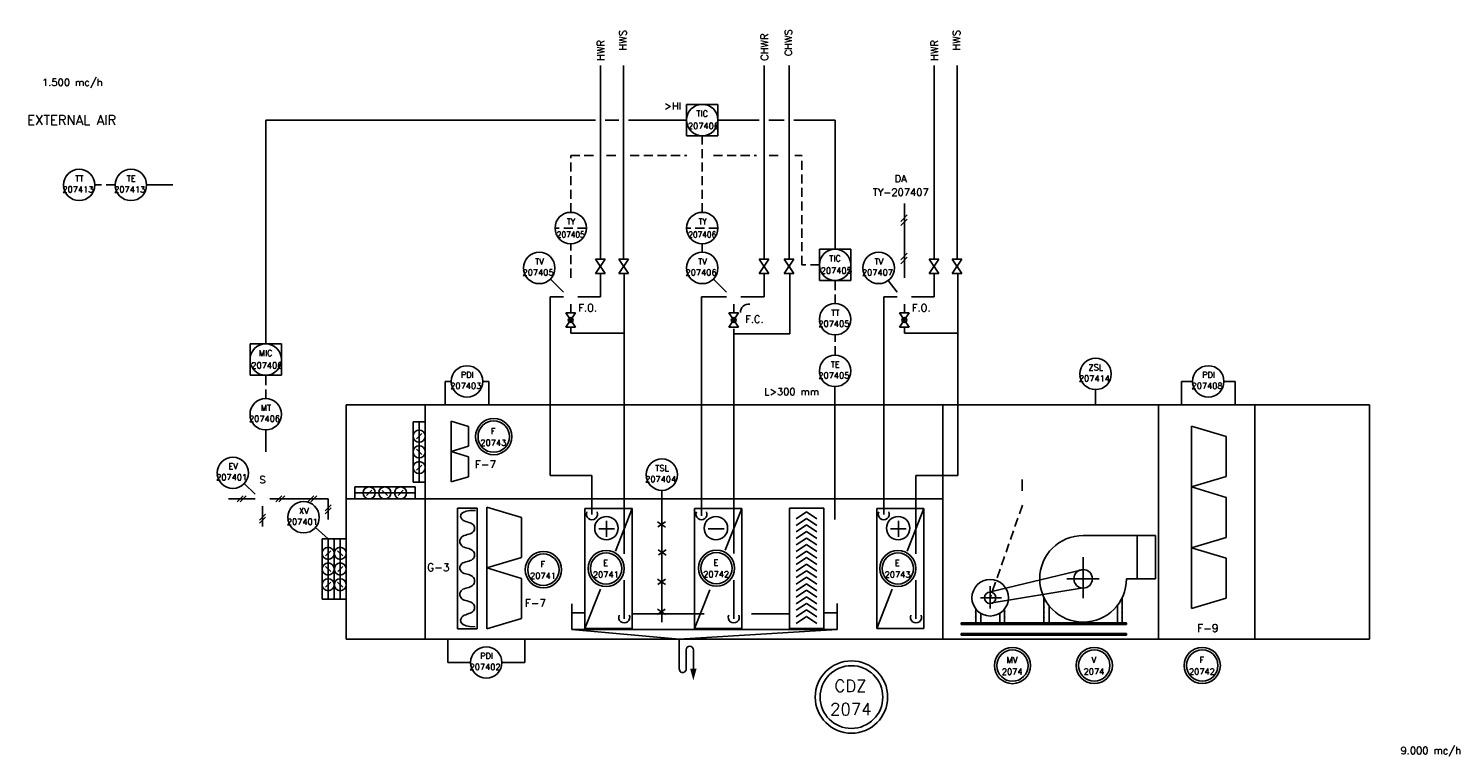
# Model space of a CAD drawing. Extents: x 24 to 1184, y 0 to 804.
# Tile 2 of 4: x 24 to 615, y 503 to 804. Entities that reach past the tile are written whole.
import ezdxf
from ezdxf.enums import TextEntityAlignment as Align

# ---------------------------------------------------------------- set-up
doc = ezdxf.new("R2010")
doc.units = 0
doc.header["$LTSCALE"] = 15
doc.header["$MEASUREMENT"] = 0
doc.linetypes.add('HIDDEN', pattern=[0.375, 0.25, -0.125])
doc.layers.get('0').update_dxf_attribs({"linetype": 'CONTINUOUS'})
for name, color, linetype in [('CG', 7, 'CONTINUOUS'), ('PORTATA_ARIA', 7, 'CONTINUOUS'), ('SCHEMA', 7, 'CONTINUOUS'), ('STRUMENTI', 7, 'CONTINUOUS')]:
    doc.layers.add(name, color=color, linetype=linetype)
doc.styles.add('ROMANS', font='romans', dxfattribs={"height": 2.5})
doc.linetypes.add('FENCELINE1', pattern='A,0.25,-0.1,[133,ltypeshp.shx,S=0.1,R=0,X=-0.1,Y=0],-0.1,1', length=1.45)

# ---------------------------------------------------------------- blocks, each defined once
blk = doc.blocks.new('BATT')
at = {"color": 3}
for p, q in [((0.08, 12.37), (-4.92, 12.37)), ((-4.92, 12.37), (-4.92, -12.63)), ((0.08, -12.63), (0.08, 12.37)), ((-4.92, -12.63), (0.08, -12.63))]:
    blk.add_line(p, q, dxfattribs=at)
at = {"color": 1}
blk.add_line((-2.42, 12.37), (-2.42, -12.63), dxfattribs=at)
at = {"color": 4, "linetype": 'CONTINUOUS'}
for p, q in [((-3.49, 7.42), (-1.32, 5.32)), ((-3.53, -5.58), (-1.29, -7.7))]:
    blk.add_line(p, q, dxfattribs=at)
at = {"color": 4}
blk.add_line((-3.48, -1.19), (-1.36, 0.93), dxfattribs=at)
at = {"color": 1}
for centre in [(-2.42, 6.37), (-2.42, -0.13), (-2.42, -6.63)]:
    blk.add_circle(centre, 2.5, dxfattribs=at)
blk = doc.blocks.new('CDZ')
at = {"color": 3, "linetype": 'CONTINUOUS'}
for radius in [7.5, 6.5]:
    blk.add_circle((0, 0), radius, dxfattribs=at)
at = {"color": 1, "linetype": 'CONTINUOUS', "style": 'ROMANS', "flags": 4}
blk.add_attdef('ETICHETTA', text='', height=2.5, dxfattribs=at).set_placement((-0.2, 1.05), align=Align.CENTER)
at = {"color": 1, "linetype": 'CONTINUOUS', "style": 'ROMANS'}
blk.add_attdef('VALORE', text='', height=2.5, dxfattribs=at).set_placement((-0.13, -3.77), align=Align.CENTER)
blk = doc.blocks.new('FILTRO')
at = {"color": 3}
for p, q in [((0, 17.5), (10, 14.5)), ((0, 0), (0, 17.5)), ((10, 14.5), (10, 3)), ((0, 0), (10, 3)), ((0, 0), (0, -17.5)), ((0, 0), (10, -3)), ((10, -14.5), (10, -3)), ((0, -17.5), (10, -14.5))]:
    blk.add_line(p, q, dxfattribs=at)
blk = doc.blocks.new('PDI')
at = {"color": 3}
blk.add_circle((0, 0), 6.5, dxfattribs=at)
at = {"color": 1, "style": 'ROMANS'}
blk.add_attdef('PRIMO', text='', height=2.5, dxfattribs=at).set_placement((0.01, 2.28), align=Align.MIDDLE)
at = {"color": 1, "style": 'ROMANS', "flags": 4}
blk.add_attdef('SECONDO', text='', height=2.5, dxfattribs=at).set_placement((-0.02, -2.25), align=Align.MIDDLE)
blk = doc.blocks.new('A$C35045CC0')
at = {"layer": 'PORTATA_ARIA', "color": 0, "style": 'ROMANS', "flags": 4}
blk.add_attdef('PORTATA', text='', height=3, dxfattribs=at).set_placement((18.69, 4.2), align=Align.MIDDLE)
blk = doc.blocks.new('VALVOLA')
at = {"layer": 'CG'}
for p, q in [((-3, -2), (3, 2)), ((-3, 2), (3, -2)), ((-3, -2), (-3, 2)), ((3, -2), (3, 2))]:
    blk.add_line(p, q, dxfattribs=at)
blk = doc.blocks.new('VBA')
at = {"layer": 'CG', "color": 1}
for p, q in [((0, 2), (0, -2)), ((0, 2), (6, -2)), ((6, 2), (0, -2)), ((6, 2), (6, -2))]:
    blk.add_line(p, q, dxfattribs=at)
blk.add_circle((3, 0), 1, dxfattribs=at)
at = {"layer": 'CG', "color": 1, "style": 'ROMANS', "flags": 1}
blk.add_attdef('NULLO', text='', height=3, dxfattribs=at).set_placement((3.01, 2.92), align=Align.CENTER)
blk = doc.blocks.new('3')
at = {"color": 3}
for p, q in [((-14.72, 34.97), (5.23, 34.97)), ((0.24, 34.97), (0.24, 23)), ((5.23, 34.97), (5.23, 23)), ((-2.75, 23), (5.23, 23))]:
    blk.add_line(p, q, dxfattribs=at)
for p, q in [((-14.72, 23), (-14.72, 27.88)), ((-14.72, 27.88), (-14.72, 18.32)), ((-40.3, 19.38), (-14.62, 25.59)), ((-40.38, 17.76), (-40.38, 20.95)), ((-40.38, 20.95), (-40.38, 14.79)), ((-40.38, 16.23), (-14.71, 20.48)), ((-14.72, 23), (-19.17, 23)), ((-19.17, 23), (-10.25, 23)), ((-40.38, 17.76), (-43.06, 17.76)), ((-43.06, 17.76), (-37.24, 17.76)), ((-25.55, 17.81), (-25.55, 10.88)), ((-3.95, 17.81), (-3.95, 10.88)), ((-44.38, 14.53), (-44.38, 10.88)), ((-42.98, 13.3), (-42.98, 10.88)), ((-37.7, 13.3), (-37.7, 10.88)), ((-36.39, 14.66), (-36.39, 10.88)), ((-24.1, 15.38), (-24.1, 10.88)), ((-5.27, 15.51), (-5.27, 10.88)), ((-2.72, 10.88), (-48.37, 10.88)), ((-48.37, 10.88), (-48.37, 10.41)), ((-48.37, 10.41), (-2.72, 10.41)), ((-2.72, 7.9), (-48.37, 7.9)), ((-48.37, 7.44), (-48.37, 7.9)), ((-2.72, 10.41), (-3.4, 10.41)), ((-2.72, 10.41), (-2.72, 10.88)), ((-2.72, 7.44), (-2.72, 7.9)), ((-48.37, 7.44), (-2.72, 7.44))]:
    blk.add_line(p, q)
for centre, radius in [((-14.72, 23), 2.56), ((-40.38, 17.76), 5.04), ((-40.38, 17.76), 1.57)]:
    blk.add_circle(centre, radius)
blk.add_arc((-14.72, 23), 11.97, 90, 0, dxfattribs=at)
for p in [(-25.55, 16.66), (-3.95, 17.59), (-3.95, 16.28), (-44.38, 13.81), (-44.38, 12.41), (-36.39, 13.9), (-36.39, 12.45), (-25.55, 15.21), (-25.55, 13.77), (-25.55, 12.32), (-3.95, 14.96), (-3.95, 13.64), (-3.95, 12.32)]:
    blk.add_point(p)
blk = doc.blocks.new('FILTRO-')
at = {"color": 3, "linetype": 'CONTINUOUS'}
for p, q in [((10, 17.5), (0, 17.5)), ((0, 17.5), (0, -17.5)), ((10, -17.5), (10, 17.5)), ((0, -17.5), (10, -17.5))]:
    blk.add_line(p, q, dxfattribs=at)
at = {"color": 1, "linetype": 'CONTINUOUS'}
for p, q in [((2, 14.4), (5, 16.4)), ((2, 12.5), (5, 14.5)), ((2, 10.6), (5, 12.6)), ((8, 14.4), (5, 16.4)), ((8, 12.5), (5, 14.5)), ((8, 10.6), (5, 12.6)), ((2, 8.7), (5, 10.7)), ((2, 6.8), (5, 8.8)), ((8, 8.7), (5, 10.7)), ((8, 6.8), (5, 8.8)), ((2, 4.9), (5, 6.9)), ((2, 3), (5, 5)), ((8, 4.9), (5, 6.9)), ((8, 3), (5, 5)), ((2, 1.1), (5, 3.1)), ((2, -0.8), (5, 1.2)), ((8, 1.1), (5, 3.1)), ((8, -0.8), (5, 1.2)), ((2, -2.7), (5, -0.7)), ((2, -4.6), (5, -2.6)), ((8, -2.7), (5, -0.7)), ((8, -4.6), (5, -2.6)), ((2, -6.5), (5, -4.5)), ((2, -8.4), (5, -6.4)), ((8, -6.5), (5, -4.5)), ((8, -8.4), (5, -6.4)), ((2, -10.3), (5, -8.3)), ((2, -12.2), (5, -10.2)), ((2, -14.1), (5, -12.1)), ((8, -10.3), (5, -8.3)), ((8, -12.2), (5, -10.2)), ((8, -14.1), (5, -12.1)), ((2, -16), (5, -14)), ((8, -16), (5, -14))]:
    blk.add_line(p, q, dxfattribs=at)
blk = doc.blocks.new('AO')
at = {"color": 3, "linetype": 'CONTINUOUS'}
for p, q in [((6.5, 13), (-6.5, 13)), ((-6.5, 13), (-6.5, 0)), ((6.5, 0), (6.5, 13)), ((-6.5, 0), (6.5, 0))]:
    blk.add_line(p, q, dxfattribs=at)
blk.add_circle((0, 6.5), 6.5, dxfattribs=at)
at = {"color": 1, "style": 'ROMANS', "flags": 4}
blk.add_attdef('PRIMO', text='', height=2.5, dxfattribs=at).set_placement((-0.02, 7.92), align=Align.CENTER)
at = {"color": 1, "linetype": 'CONTINUOUS', "style": 'ROMANS', "flags": 4}
blk.add_attdef('SECONDO', text='', height=2.5, dxfattribs=at).set_placement((0.49, 2.84), align=Align.CENTER)
blk = doc.blocks.new('V2M_')
blk = doc.blocks.new('STRUM3_')
at = {"color": 3, "linetype": 'HIDDEN'}
blk.add_line((6.5, 0), (-6.5, 0), dxfattribs=at)
at = {"color": 3}
blk.add_circle((0, 0), 6.5, dxfattribs=at)
at = {"color": 1, "style": 'ROMANS', "width": 0.9}
blk.add_attdef('PRIMO', text='', height=2.5, dxfattribs=at).set_placement((0.1, 1.47), align=Align.CENTER)
at = {"color": 7, "style": 'ROMANS', "flags": 1}
for tag, p in [('DESCRIZIONE', (6.5, -4.5)), ('POSIZIONE', (6.5, -4.75)), ('CONNESSIONE/DIA', (6.5, -5)), ('RANGE', (6.5, -5.25)), ('COSTRUTTORE', (6.5, -5.5)), ('MODELLO', (6.5, -5.75)), ('INSTALLAZIONE', (6.5, -6)), ('NOTA1', (6.5, -6.25)), ('NOTA2', (6.5, -6.5))]:
    blk.add_attdef(tag, p, '', height=0.1, dxfattribs=at)

msp = doc.modelspace()

# ---------------------------------------------------------------- linework, layer by layer
at = {"color": 7, "linetype": 'CONTINUOUS'}
for p, q in [((260.64, 708.43), (260.64, 788.67)), ((270.2, 708.43), (270.2, 788.67)), ((328.42, 708.43), (328.42, 788.67)), ((338.76, 708.43), (338.76, 788.67)), ((398.81, 708.43), (398.81, 788.67)), ((408.37, 708.43), (408.37, 788.67)), ((260.65, 699.09), (260.65, 702.21)), ((260.65, 699.09), (260.65, 692.78)), ((270.49, 702.43), (270.49, 586.24)), ((328.43, 699.09), (328.43, 702.21)), ((328.43, 699.09), (328.43, 692.78)), ((339.05, 677.48), (339.05, 702.21)), ((398.82, 699.09), (398.82, 702.21)), ((398.82, 699.09), (398.82, 692.78)), ((408.67, 702.11), (408.67, 618.73)), ((239.8, 692.78), (239.8, 618.73)), ((245.29, 692.78), (239.8, 692.78)), ((251.29, 692.78), (260.65, 692.78)), ((302.48, 692.78), (302.48, 602.07)), ((312.81, 692.78), (302.48, 692.78)), ((318.81, 692.78), (328.43, 692.78)), ((383.47, 692.78), (377.97, 692.78)), ((377.97, 692.78), (377.97, 602.61)), ((389.47, 692.78), (398.82, 692.78)), ((248.33, 689.76), (248.33, 686.19)), ((315.84, 689.76), (315.84, 686.19)), ((386.51, 689.76), (386.51, 686.19)), ((248.33, 680.09), (248.33, 677.72)), ((386.51, 680.09), (386.51, 677.72)), ((248.33, 677.72), (270.49, 677.72)), ((315.84, 679.62), (315.84, 677.48)), ((315.84, 677.48), (315.84, 586.41)), ((315.84, 677.48), (339.05, 677.48)), ((386.51, 677.72), (408.67, 677.72)), ((196.26, 648.17), (196.26, 657.76)), ((214.44, 648.17), (214.44, 657.76)), ((501.29, 648.17), (501.29, 657.76)), ((523.46, 648.17), (523.46, 657.76)), ((357.67, 655.44), (357.67, 600.55)), ((257.13, 618.73), (257.13, 602.61)), ((391.33, 618.73), (391.33, 586.24)), ((435.37, 617.05), (435.37, 612.42)), ((284.31, 599.59), (287.61, 597.38)), ((284.58, 588.01), (287.88, 585.8)), ((460.55, 575.94), (460.55, 584.94)), ((270.49, 575.38), (270.49, 559.3)), ((284.31, 575.76), (287.61, 573.56)), ((315.84, 575.38), (315.84, 559.3)), ((391.33, 575.38), (391.33, 559.3)), ((284.22, 563.33), (287.52, 561.13)), ((197.45, 550.86), (197.45, 541.27)), ((229.26, 550.86), (229.26, 541.27)), ((293.3, 538.63), (293.3, 550.91)), ((296.14, 538.62), (296.14, 546.52)), ((299.12, 546.52), (299.12, 538.62))]:
    msp.add_line(p, q, dxfattribs=at)
at = {"color": 4, "linetype": 'FENCELINE1', "ltscale": 0.5}
for p, q in [((121.99, 673.32), (121.99, 766.08)), ((258.64, 766.08), (121.99, 766.08)), ((268.2, 766.08), (262.64, 766.08)), ((296.31, 766.08), (272.2, 766.08)), ((326.42, 766.08), (309.31, 766.08)), ((336.76, 766.08), (330.42, 766.08)), ((357.82, 766.08), (340.76, 766.08)), ((357.82, 712.58), (357.82, 766.08))]:
    msp.add_line(p, q, dxfattribs=at)
at = {"color": 4, "linetype": 'HIDDEN'}
for p, q in [((302.81, 727.84), (302.81, 759.58)), ((248.33, 751.34), (258.75, 751.34)), ((248.33, 727.84), (248.33, 751.34)), ((263.21, 751.34), (268.33, 751.34)), ((272.98, 751.34), (296.47, 751.34)), ((307.45, 751.34), (325.25, 751.34)), ((330.53, 751.34), (335.9, 751.34)), ((341.09, 751.34), (344.01, 751.34)), ((344.01, 706.08), (344.01, 751.34)), ((59.66, 739.19), (51.22, 739.19)), ((248.33, 700.76), (248.33, 714.84)), ((302.81, 711.28), (302.81, 714.84)), ((351.32, 706.08), (344.01, 706.08)), ((357.82, 690.02), (357.82, 699.58)), ((357.82, 668.59), (357.82, 677.02)), ((121.99, 650.64), (121.99, 660.32)), ((435.38, 606.45), (422.06, 568.08)), ((460.55, 575.94), (460.55, 567.91))]:
    msp.add_line(p, q, dxfattribs=at)
for p, q in [((83.55, 739.19), (72.66, 739.19)), ((198.86, 657.76), (196.26, 657.76)), ((211.86, 657.76), (214.44, 657.76)), ((505.89, 657.76), (501.29, 657.76)), ((518.89, 657.76), (523.46, 657.76)), ((465.73, 654.36), (465.73, 648.07)), ((239.8, 618.73), (257.13, 618.73)), ((408.67, 618.73), (391.33, 618.73)), ((286.07, 558.02), (286.07, 612.61)), ((287.57, 599.56), (284.42, 597.46)), ((287.84, 587.98), (284.69, 585.88)), ((287.57, 575.73), (284.42, 573.63)), ((248.83, 554.9), (248.83, 561.7)), ((254.22, 561.83), (248.91, 561.83)), ((287.48, 563.3), (284.33, 561.2)), ((358.68, 561.83), (353.56, 561.83)), ((358.68, 554.9), (358.68, 561.83)), ((248.83, 554.9), (358.68, 554.9)), ((248.83, 554.9), (293.3, 550.91)), ((293.3, 550.91), (358.68, 554.9)), ((206.85, 541.27), (197.45, 541.27)), ((219.85, 541.27), (229.26, 541.27))]:
    msp.add_line(p, q)
at = {"color": 4}
for p, q in [((386.51, 700.76), (386.51, 731.45)), ((245.29, 694.78), (239.89, 700.19)), ((312.81, 694.78), (307.4, 700.19)), ((383.47, 694.78), (379.8, 699.61)), ((117.67, 611.05), (113.1, 615.38)), ((106.55, 609.05), (117.67, 609.05)), ((112.62, 610.3), (110.12, 607.8)), ((113.87, 610.3), (111.37, 607.8)), ((123.67, 609.05), (147.85, 609.05)), ((128.72, 610.3), (126.22, 607.8)), ((129.97, 610.3), (127.47, 607.8)), ((141.96, 610.3), (139.46, 607.8)), ((143.21, 610.3), (140.71, 607.8)), ((147.85, 600.5), (147.85, 609.05)), ((120.67, 597.63), (120.67, 606.05)), ((149.1, 606.63), (146.6, 604.13)), ((149.1, 605.38), (146.6, 602.88)), ((121.92, 602.76), (119.42, 600.26)), ((121.92, 601.51), (119.42, 599.01)), ((147.85, 592.5), (142.66, 597.2))]:
    msp.add_line(p, q, dxfattribs=at)
at = {"color": 4, "linetype": 'CONTINUOUS'}
for p, q in [((385.02, 724.06), (387.68, 726.76)), ((385.02, 722.35), (387.68, 725.05)), ((385.02, 708.2), (387.68, 710.89)), ((385.02, 706.49), (387.68, 709.19))]:
    msp.add_line(p, q, dxfattribs=at)
at = {"color": 6}
for p, q in [((491.74, 648.07), (155.35, 648.07)), ((155.35, 648.07), (155.35, 609.03)), ((188.05, 648.07), (188.05, 609.03)), ((402.45, 648.07), (402.45, 609.03)), ((491.74, 648.07), (491.74, 550.97)), ((491.74, 648.07), (579.22, 648.07)), ((531.74, 648.07), (531.74, 550.97)), ((579.22, 648.07), (579.22, 550.97)), ((402.45, 609.03), (155.35, 609.03)), ((155.35, 550.97), (155.35, 609.03)), ((188.05, 609.03), (188.05, 550.97)), ((402.45, 609.03), (402.45, 550.97)), ((155.35, 550.97), (491.74, 550.97)), ((491.74, 550.97), (579.22, 550.97))]:
    msp.add_line(p, q, dxfattribs=at)
at = {"color": 3}
for p, q in [((505.44, 639.21), (505.44, 614.01)), ((505.44, 639.21), (519.84, 634.89)), ((519.84, 618.33), (519.84, 634.89)), ((505.44, 614.01), (519.84, 618.33)), ((201.47, 605.23), (209.6, 605.23)), ((201.47, 555.23), (201.47, 605.23)), ((209.6, 605.23), (209.6, 555.23)), ((254.22, 605.12), (254.22, 555.39)), ((254.22, 605.12), (273.79, 605.12)), ((273.79, 605.12), (273.79, 555.39)), ((299.58, 605.12), (299.58, 555.39)), ((299.58, 605.12), (319.14, 605.12)), ((319.14, 605.12), (319.14, 555.39)), ((375.06, 605.12), (394.63, 605.12)), ((375.06, 605.12), (375.06, 555.39)), ((394.63, 605.12), (394.63, 555.39)), ((201.47, 555.23), (209.6, 555.23)), ((254.22, 555.39), (273.79, 555.39)), ((299.58, 555.39), (319.14, 555.39)), ((375.06, 555.39), (394.63, 555.39))]:
    msp.add_line(p, q, dxfattribs=at)
at = {"color": 7}
for p, q in [((121.99, 628.55), (121.99, 637.64)), ((263.19, 593.39), (263.19, 599.91)), ((384.03, 593.39), (384.03, 599.91)), ((259.93, 596.65), (266.46, 596.65)), ((305.29, 596.65), (311.81, 596.65)), ((380.77, 596.65), (387.3, 596.65)), ((248.83, 561.7), (248.83, 565.59)), ((358.68, 561.83), (358.68, 565.69)), ((273.85, 561.39), (303.58, 561.39)), ((323.14, 561.39), (338.9, 561.39))]:
    msp.add_line(p, q, dxfattribs=at)
at = {"color": 1}
for p, q in [((273.79, 605.12), (266.83, 587.44)), ((319.14, 605.12), (312.34, 587.83)), ((394.63, 605.12), (387.67, 587.44)), ((260.63, 571.67), (254.22, 555.39)), ((305.89, 571.44), (299.58, 555.39)), ((381.47, 571.67), (375.06, 555.39))]:
    msp.add_line(p, q, dxfattribs=at)
at = {"color": 7}
msp.add_lwpolyline([(208.85, 604.31), (206.63, 604.21), (204.98, 603.92), (203.83, 603.49), (203.11, 602.96), (202.76, 602.37), (202.71, 601.77), (202.89, 601.19), (203.24, 600.69), (203.7, 600.29), (204.24, 599.98), (204.83, 599.73), (205.45, 599.53), (206.07, 599.33), (206.66, 599.14), (207.2, 598.9), (207.66, 598.61), (208.02, 598.25), (208.28, 597.83), (208.43, 597.36), (208.49, 596.88), (208.43, 596.39), (208.28, 595.92), (208.02, 595.5), (207.66, 595.14), (207.2, 594.85), (206.66, 594.62), (206.07, 594.43), (205.45, 594.26), (204.83, 594.08), (204.24, 593.88), (203.7, 593.64), (203.24, 593.33), (202.88, 592.93), (202.62, 592.47), (202.46, 591.97), (202.41, 591.45), (202.46, 590.92), (202.62, 590.42), (202.88, 589.96), (203.24, 589.56), (203.7, 589.25), (204.24, 589.01), (204.83, 588.8), (205.45, 588.63), (206.07, 588.45), (206.66, 588.25), (207.2, 588.01), (207.66, 587.7), (208.02, 587.32), (208.28, 586.87), (208.43, 586.38), (208.49, 585.87), (208.43, 585.35), (208.28, 584.86), (208.02, 584.41), (207.66, 584.03), (207.2, 583.72), (206.66, 583.48), (206.07, 583.29), (205.45, 583.11), (204.83, 582.94), (204.24, 582.75), (203.7, 582.52), (203.24, 582.23), (202.88, 581.87), (202.62, 581.44), (202.46, 580.97), (202.41, 580.48), (202.46, 579.99), (202.62, 579.52), (202.88, 579.09), (203.24, 578.73), (203.7, 578.43), (204.24, 578.2), (204.83, 578.01), (205.45, 577.84), (206.07, 577.67), (206.66, 577.47), (207.2, 577.22), (207.66, 576.91), (208.02, 576.52), (208.28, 576.06), (208.43, 575.55), (208.49, 575.03), (208.43, 574.5), (208.28, 574), (208.02, 573.54), (207.66, 573.15), (207.2, 572.83), (206.66, 572.59), (206.07, 572.39), (205.45, 572.21), (204.83, 572.03), (204.24, 571.84), (203.7, 571.6), (203.24, 571.3), (202.88, 570.92), (202.62, 570.48), (202.46, 570), (202.41, 569.49), (202.46, 568.99), (202.62, 568.5), (202.88, 568.06), (203.24, 567.68), (203.7, 567.38), (204.24, 567.14), (204.83, 566.95), (205.45, 566.78), (206.07, 566.6), (206.66, 566.41), (207.2, 566.17), (207.66, 565.87), (208.02, 565.49), (208.28, 565.05), (208.43, 564.57), (208.49, 564.06), (208.43, 563.56), (208.28, 563.07), (208.02, 562.63), (207.66, 562.25), (207.2, 561.95), (206.66, 561.71), (206.07, 561.5), (205.45, 561.3), (204.83, 561.07), (204.24, 560.81), (203.7, 560.47), (203.24, 560.03), (202.89, 559.48), (202.7, 558.86), (202.75, 558.21), (203.1, 557.57), (203.81, 556.99), (204.95, 556.52), (206.58, 556.2), (208.76, 556.09)], dxfattribs=at)
at = {"color": 1}
for centre in [(263.1, 596.92), (308.46, 596.92), (383.94, 596.92)]:
    msp.add_circle(centre, 4.85, dxfattribs=at)
for centre, radius, start, end in [((322.08, 686.32), 3.5, 83.14206, 179.72226), ((257.13, 602.73), 2.29, 155.76989, 24.23011), ((302.48, 602.73), 2.29, 155.76989, 24.23011), ((377.97, 602.73), 2.29, 155.76989, 24.23011), ((270.49, 559.95), 2.29, 155.76989, 24.23011), ((315.84, 559.95), 2.29, 155.76989, 24.23011), ((391.33, 559.95), 2.29, 155.76989, 24.23011)]:
    msp.add_arc(centre, radius, start, end)
at = {"color": 7, "linetype": 'CONTINUOUS'}
for centre, radius, start, end in [((297.62, 546.51), 1.49, 0.43108, 179.21619), ((294.72, 538.53), 1.42, 176.08026, 4.3578)]:
    msp.add_arc(centre, radius, start, end, dxfattribs=at)
msp.add_solid([(299.12, 533.86), (300.44, 538.64), (297.8, 538.64)], dxfattribs=at)

# ---------------------------------------------------------------- block references
ref = msp.add_blockref('V2M_', (120.67, 609.05))
ref.add_attrib('TAG', 'S', dxfattribs={"color": 1, "height": 3, "style": 'ROMANS'}).set_placement((120.67, 617.05), align=Align.MIDDLE)
at = {"layer": 'SCHEMA'}
ref = msp.add_blockref('STRUM3_', (248.33, 721.34), dxfattribs=at)
ref.add_attrib('PRIMO', 'TY', dxfattribs={"layer": '0', "color": 1, "height": 2.5, "style": 'ROMANS', "width": 0.9}).set_placement((248.43, 722.8), align=Align.CENTER)
ref.add_attrib('SECONDO', '207405', dxfattribs={"layer": '0', "color": 1, "height": 2.5, "style": 'ROMANS', "width": 0.9}).set_placement((248.33, 718.62), align=Align.MIDDLE)
ref = msp.add_blockref('STRUM3_', (302.81, 721.34), dxfattribs=at)
ref.add_attrib('PRIMO', 'TY', dxfattribs={"layer": '0', "color": 1, "height": 2.5, "style": 'ROMANS', "width": 0.9}).set_placement((302.9, 722.81), align=Align.CENTER)
ref.add_attrib('SECONDO', '207406', dxfattribs={"layer": '0', "color": 1, "height": 2.5, "style": 'ROMANS', "width": 0.9}).set_placement((302.81, 718.62), align=Align.MIDDLE)
ref = msp.add_blockref('PDI', (465.73, 660.86), dxfattribs=at)
ref.add_attrib('PRIMO', 'ZSL', dxfattribs={"layer": 'CG', "color": 1, "height": 2.5, "style": 'ROMANS', "flags": 4}).set_placement((465.82, 662.33), align=Align.CENTER)
ref.add_attrib('SECONDO', '207414', dxfattribs={"layer": 'CG', "color": 1, "height": 2.5, "style": 'ROMANS', "flags": 4}).set_placement((465.22, 659.03), align=Align.MIDDLE)
at = {"layer": 'STRUMENTI'}
for p, values in [((23.21, 777.33), {'PORTATA': '1.500 mc/h'}), ((585.87, 500.36), {'PORTATA': '9.000 mc/h'})]:
    msp.add_blockref('A$C35045CC0', p, dxfattribs=at).add_auto_attribs(values)
at = {"layer": 'STRUMENTI', "color": 7, "linetype": 'CONTINUOUS'}
for p, values in [((302.81, 759.58), {'SECONDO': '207406', 'PRIMO': 'TIC'}), ((357.82, 699.58), {'SECONDO': '207405', 'PRIMO': 'TIC'}), ((121.99, 660.32), {'SECONDO': '207406', 'PRIMO': 'MIC'})]:
    msp.add_blockref('AO', p, dxfattribs=at).add_auto_attribs(values)
at = {"layer": 'STRUMENTI'}
ref = msp.add_blockref('PDI', (44.72, 739.19), dxfattribs=at)
ref.add_attrib('PRIMO', 'TT', dxfattribs={"layer": 'CG', "color": 1, "height": 2.5, "style": 'ROMANS', "flags": 4}).set_placement((44.82, 740.66), align=Align.CENTER)
ref.add_attrib('SECONDO', '207413', dxfattribs={"layer": 'CG', "color": 1, "height": 2.5, "style": 'ROMANS', "flags": 4}).set_placement((44.22, 737.35), align=Align.MIDDLE)
ref = msp.add_blockref('PDI', (66.16, 739.19), dxfattribs=at)
ref.add_attrib('PRIMO', 'TE', dxfattribs={"layer": 'CG', "color": 1, "height": 2.5, "style": 'ROMANS', "flags": 4}).set_placement((66.25, 740.66), align=Align.CENTER)
ref.add_attrib('SECONDO', '207413', dxfattribs={"layer": 'CG', "color": 1, "height": 2.5, "style": 'ROMANS', "flags": 4}).set_placement((65.65, 737.35), align=Align.MIDDLE)
ref = msp.add_blockref('PDI', (235.29, 704.78), dxfattribs=at)
ref.add_attrib('PRIMO', 'TV', dxfattribs={"layer": 'CG', "color": 1, "height": 2.5, "style": 'ROMANS', "flags": 4}).set_placement((235.39, 706.25), align=Align.CENTER)
ref.add_attrib('SECONDO', '207405', dxfattribs={"layer": 'CG', "color": 1, "height": 2.5, "style": 'ROMANS', "flags": 4}).set_placement((234.79, 702.94), align=Align.MIDDLE)
ref = msp.add_blockref('PDI', (302.81, 704.78), dxfattribs=at)
ref.add_attrib('PRIMO', 'TV', dxfattribs={"layer": 'CG', "color": 1, "height": 2.5, "style": 'ROMANS', "flags": 4}).set_placement((302.9, 706.25), align=Align.CENTER)
ref.add_attrib('SECONDO', '207406', dxfattribs={"layer": 'CG', "color": 1, "height": 2.5, "style": 'ROMANS', "flags": 4}).set_placement((302.3, 702.94), align=Align.MIDDLE)
ref = msp.add_blockref('PDI', (375.87, 704.78), dxfattribs=at)
ref.add_attrib('PRIMO', 'TV', dxfattribs={"layer": 'CG', "color": 1, "height": 2.5, "style": 'ROMANS', "flags": 4}).set_placement((375.96, 706.25), align=Align.CENTER)
ref.add_attrib('SECONDO', '207407', dxfattribs={"layer": 'CG', "color": 1, "height": 2.5, "style": 'ROMANS', "flags": 4}).set_placement((375.36, 702.94), align=Align.MIDDLE)
at = {"layer": 'STRUMENTI', "color": 7, "linetype": 'CONTINUOUS', "rotation": 90}
for p in [(260.64, 705.43), (270.2, 705.43), (328.42, 705.43), (338.76, 705.43), (398.81, 705.43), (408.37, 705.43)]:
    msp.add_blockref('VALVOLA', p, dxfattribs=at)
at = {"layer": 'STRUMENTI', "rotation": 270}
for p in [(248.33, 686.19), (315.84, 686.19), (386.51, 686.19)]:
    msp.add_blockref('VBA', p, dxfattribs=at)
at = {"layer": 'STRUMENTI'}
ref = msp.add_blockref('PDI', (357.82, 683.52), dxfattribs=at)
ref.add_attrib('PRIMO', 'TT', dxfattribs={"layer": 'CG', "color": 1, "height": 2.5, "style": 'ROMANS', "flags": 4}).set_placement((357.91, 684.99), align=Align.CENTER)
ref.add_attrib('SECONDO', '207405', dxfattribs={"layer": 'CG', "color": 1, "height": 2.5, "style": 'ROMANS', "flags": 4}).set_placement((357.32, 681.68), align=Align.MIDDLE)
ref = msp.add_blockref('PDI', (357.82, 662.09), dxfattribs=at)
ref.add_attrib('PRIMO', 'TE', dxfattribs={"layer": 'CG', "color": 1, "height": 2.5, "style": 'ROMANS', "flags": 4}).set_placement((357.91, 663.56), align=Align.CENTER)
ref.add_attrib('SECONDO', '207405', dxfattribs={"layer": 'CG', "color": 1, "height": 2.5, "style": 'ROMANS', "flags": 4}).set_placement((357.32, 660.25), align=Align.MIDDLE)
ref = msp.add_blockref('PDI', (205.36, 657.76), dxfattribs=at)
ref.add_attrib('PRIMO', 'PDI', dxfattribs={"layer": 'CG', "color": 1, "height": 2.5, "style": 'ROMANS', "flags": 4}).set_placement((205.46, 659.23), align=Align.CENTER)
ref.add_attrib('SECONDO', '207403', dxfattribs={"layer": 'CG', "color": 1, "height": 2.5, "style": 'ROMANS', "flags": 4}).set_placement((204.86, 655.92), align=Align.MIDDLE)
ref = msp.add_blockref('PDI', (512.39, 657.76), dxfattribs=at)
ref.add_attrib('PRIMO', 'PDI', dxfattribs={"layer": 'CG', "color": 1, "height": 2.5, "style": 'ROMANS', "flags": 4}).set_placement((512.48, 659.23), align=Align.CENTER)
ref.add_attrib('SECONDO', '207408', dxfattribs={"layer": 'CG', "color": 1, "height": 2.5, "style": 'ROMANS', "flags": 4}).set_placement((511.89, 655.92), align=Align.MIDDLE)
at = {"layer": 'STRUMENTI', "color": 7}
ref = msp.add_blockref('PDI', (121.99, 644.14), dxfattribs=at)
ref.add_attrib('PRIMO', 'MT', dxfattribs={"layer": 'CG', "color": 1, "height": 2.5, "style": 'ROMANS', "flags": 4}).set_placement((122.09, 645.6), align=Align.CENTER)
ref.add_attrib('SECONDO', '207406', dxfattribs={"layer": 'CG', "color": 1, "height": 2.5, "style": 'ROMANS', "flags": 4}).set_placement((121.49, 642.3), align=Align.MIDDLE)
at = {"layer": 'STRUMENTI', "color": 7, "xscale": -1, "rotation": 180}
for p in [(187.98, 628.42), (150.28, 579.87)]:
    msp.add_blockref('BATT', p, dxfattribs=at)
at = {"layer": 'STRUMENTI', "color": 7}
for p, xscale, yscale, zscale in [((198.79, 628.7), 0.7199999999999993, 0.7200000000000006, 0.72), ((505.44, 588.81), 1.439999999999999, 1.440000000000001, 1.44), ((213.6, 580.43), 1.439999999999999, 1.440000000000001, 1.44)]:
    msp.add_blockref('FILTRO', p, dxfattribs=dict(at, xscale=xscale, yscale=yscale, zscale=zscale))
at = {"layer": 'STRUMENTI'}
ref = msp.add_blockref('CDZ', (216.42, 634.88), dxfattribs=at)
ref.add_attrib('ETICHETTA', 'F', dxfattribs={"layer": 'CG', "color": 1, "linetype": 'CONTINUOUS', "height": 2.5, "style": 'ROMANS', "flags": 4}).set_placement((216.21, 635.93), align=Align.CENTER)
ref.add_attrib('VALORE', '20743', dxfattribs={"layer": 'CG', "color": 1, "linetype": 'CONTINUOUS', "height": 2.5, "style": 'ROMANS'}).set_placement((216.28, 631.11), align=Align.CENTER)
ref = msp.add_blockref('PDI', (108.39, 619.85), dxfattribs=at)
ref.add_attrib('PRIMO', 'EV', dxfattribs={"layer": 'CG', "color": 1, "height": 2.5, "style": 'ROMANS', "flags": 4}).set_placement((108.48, 621.32), align=Align.CENTER)
ref.add_attrib('SECONDO', '207401', dxfattribs={"layer": 'CG', "color": 1, "height": 2.5, "style": 'ROMANS', "flags": 4}).set_placement((107.88, 618.01), align=Align.MIDDLE)
ref = msp.add_blockref('PDI', (286.07, 619.11), dxfattribs=at)
ref.add_attrib('PRIMO', 'TSL', dxfattribs={"layer": 'CG', "color": 1, "height": 2.5, "style": 'ROMANS', "flags": 4}).set_placement((286.17, 620.57), align=Align.CENTER)
ref.add_attrib('SECONDO', '207404', dxfattribs={"layer": 'CG', "color": 1, "height": 2.5, "style": 'ROMANS', "flags": 4}).set_placement((285.57, 617.27), align=Align.MIDDLE)
at = {"layer": 'STRUMENTI', "color": 7, "rotation": 90}
msp.add_blockref('BATT', (171.22, 613.96), dxfattribs=at)
at = {"layer": 'STRUMENTI'}
ref = msp.add_blockref('PDI', (137.67, 601.45), dxfattribs=at)
ref.add_attrib('PRIMO', 'XV', dxfattribs={"layer": 'CG', "color": 1, "height": 2.5, "style": 'ROMANS', "flags": 4}).set_placement((137.77, 602.92), align=Align.CENTER)
ref.add_attrib('SECONDO', '207401', dxfattribs={"layer": 'CG', "color": 1, "height": 2.5, "style": 'ROMANS', "flags": 4}).set_placement((137.17, 599.61), align=Align.MIDDLE)
at = {"layer": 'STRUMENTI', "xscale": -1.425267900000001, "yscale": 1.425267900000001, "zscale": 1.4252679}
msp.add_blockref('FILTRO-', (353.14, 580.29), dxfattribs=at)
at = {"layer": 'STRUMENTI', "color": 7}
msp.add_blockref('BATT', (155.28, 580.13), dxfattribs=at)
at = {"layer": 'STRUMENTI', "color": 7, "linetype": 'CONTINUOUS', "xscale": 1.500000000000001, "yscale": 1.5, "zscale": 1.5}
msp.add_blockref('3', (482.63, 541.44), dxfattribs=at)
at = {"layer": 'STRUMENTI'}
ref = msp.add_blockref('CDZ', (237, 579.73), dxfattribs=at)
ref.add_attrib('ETICHETTA', 'F', dxfattribs={"layer": 'CG', "color": 1, "linetype": 'CONTINUOUS', "height": 2.5, "style": 'ROMANS', "flags": 4}).set_placement((236.79, 580.78), align=Align.CENTER)
ref.add_attrib('VALORE', '20741', dxfattribs={"layer": 'CG', "color": 1, "linetype": 'CONTINUOUS', "height": 2.5, "style": 'ROMANS'}).set_placement((236.86, 575.96), align=Align.CENTER)
ref = msp.add_blockref('CDZ', (262.98, 580.21), dxfattribs=at)
ref.add_attrib('ETICHETTA', 'E', dxfattribs={"layer": 'CG', "color": 1, "linetype": 'CONTINUOUS', "height": 2.5, "style": 'ROMANS', "flags": 4}).set_placement((262.78, 581.26), align=Align.CENTER)
ref.add_attrib('VALORE', '20741', dxfattribs={"layer": 'CG', "color": 1, "linetype": 'CONTINUOUS', "height": 2.5, "style": 'ROMANS'}).set_placement((262.85, 576.44), align=Align.CENTER)
ref = msp.add_blockref('CDZ', (308.7, 580.34), dxfattribs=at)
ref.add_attrib('ETICHETTA', 'E', dxfattribs={"layer": 'CG', "color": 1, "linetype": 'CONTINUOUS', "height": 2.5, "style": 'ROMANS', "flags": 4}).set_placement((308.5, 581.39), align=Align.CENTER)
ref.add_attrib('VALORE', '20742', dxfattribs={"layer": 'CG', "color": 1, "linetype": 'CONTINUOUS', "height": 2.5, "style": 'ROMANS'}).set_placement((308.57, 576.57), align=Align.CENTER)
ref = msp.add_blockref('CDZ', (383.82, 580.21), dxfattribs=at)
ref.add_attrib('ETICHETTA', 'E', dxfattribs={"layer": 'CG', "color": 1, "linetype": 'CONTINUOUS', "height": 2.5, "style": 'ROMANS', "flags": 4}).set_placement((383.62, 581.26), align=Align.CENTER)
ref.add_attrib('VALORE', '20743', dxfattribs={"layer": 'CG', "color": 1, "linetype": 'CONTINUOUS', "height": 2.5, "style": 'ROMANS'}).set_placement((383.69, 576.44), align=Align.CENTER)
ref = msp.add_blockref('PDI', (213.35, 541.27), dxfattribs=at)
ref.add_attrib('PRIMO', 'PDI', dxfattribs={"layer": 'CG', "color": 1, "height": 2.5, "style": 'ROMANS', "flags": 4}).set_placement((213.45, 542.74), align=Align.CENTER)
ref.add_attrib('SECONDO', '207402', dxfattribs={"layer": 'CG', "color": 1, "height": 2.5, "style": 'ROMANS', "flags": 4}).set_placement((212.85, 539.43), align=Align.MIDDLE)
ref = msp.add_blockref('CDZ', (431.29, 539.98), dxfattribs=at)
ref.add_attrib('ETICHETTA', 'MV', dxfattribs={"layer": 'CG', "color": 1, "linetype": 'CONTINUOUS', "height": 2.5, "style": 'ROMANS', "flags": 4}).set_placement((431.09, 541.04), align=Align.CENTER)
ref.add_attrib('VALORE', '2074', dxfattribs={"layer": 'CG', "color": 1, "linetype": 'CONTINUOUS', "height": 2.5, "style": 'ROMANS'}).set_placement((431.16, 536.21), align=Align.CENTER)
ref = msp.add_blockref('CDZ', (465.18, 540.03), dxfattribs=at)
ref.add_attrib('ETICHETTA', 'V', dxfattribs={"layer": 'CG', "color": 1, "linetype": 'CONTINUOUS', "height": 2.5, "style": 'ROMANS', "flags": 4}).set_placement((464.97, 541.08), align=Align.CENTER)
ref.add_attrib('VALORE', '2074', dxfattribs={"layer": 'CG', "color": 1, "linetype": 'CONTINUOUS', "height": 2.5, "style": 'ROMANS'}).set_placement((465.04, 536.25), align=Align.CENTER)
ref = msp.add_blockref('CDZ', (509.89, 540.03), dxfattribs=at)
ref.add_attrib('ETICHETTA', 'F', dxfattribs={"layer": 'CG', "color": 1, "linetype": 'CONTINUOUS', "height": 2.5, "style": 'ROMANS', "flags": 4}).set_placement((509.69, 541.08), align=Align.CENTER)
ref.add_attrib('VALORE', '20742', dxfattribs={"layer": 'CG', "color": 1, "linetype": 'CONTINUOUS', "height": 2.5, "style": 'ROMANS'}).set_placement((509.76, 536.25), align=Align.CENTER)
ref = msp.add_blockref('CDZ', (364.59, 526.93), dxfattribs=dict(at, xscale=2.000000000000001, yscale=2, zscale=2))
ref.add_attrib('ETICHETTA', 'CDZ', dxfattribs={"layer": 'CG', "color": 1, "linetype": 'CONTINUOUS', "height": 5, "style": 'ROMANS', "flags": 4}).set_placement((364.19, 529.04), align=Align.CENTER)
ref.add_attrib('VALORE', '2074', dxfattribs={"layer": 'CG', "color": 1, "linetype": 'CONTINUOUS', "height": 5, "style": 'ROMANS'}).set_placement((364.33, 519.39), align=Align.CENTER)

# ---------------------------------------------------------------- texts
at = {"color": 7, "linetype": 'CONTINUOUS', "style": 'ROMANS'}
for s, height, p in [('>HI', 3, (287.12, 770.4)), ('EXTERNAL AIR', 4, (23.21, 764.05)), ('F-7', 3.2, (208.64, 621.75)), ('G-3', 3.2, (188.88, 579.12)), ('F-7', 3.2, (229.3, 564.27)), ('F-9', 3.2, (507.81, 553.89))]:
    msp.add_text(s, height=height, dxfattribs=at).set_placement(p)
at = {"color": 7, "style": 'ROMANS'}
for s, p in [('DA', (385, 741.78)), ('TY-207407', (385, 736.17))]:
    msp.add_text(s, height=3, dxfattribs=at).set_placement(p, align=Align.MIDDLE)
at = {"style": 'ROMANS'}
for s, p in [('F.O.', (251.5, 686.79)), ('F.O.', (389.67, 686.79)), ('F.C.', (320.63, 682.07))]:
    msp.add_text(s, height=3, dxfattribs=at).set_placement(p)
at = {"color": 7, "style": 'ROMANS'}
msp.add_text('L>300 mm', height=3, dxfattribs=at).set_placement((328.46, 652.02))
at = {"layer": 'SCHEMA', "color": 7, "style": 'ROMANS'}
for s, p in [('HWS', (271.41, 794.95)), ('CHWS', (339.97, 792.58)), ('HWS', (409.58, 794.95)), ('HWR', (262.29, 790.71)), ('CHWR', (330.07, 790.71)), ('HWR', (400.47, 790.71))]:
    msp.add_text(s, height=3, rotation=90, dxfattribs=at).set_placement(p)

doc.saveas('drawing.dxf')
